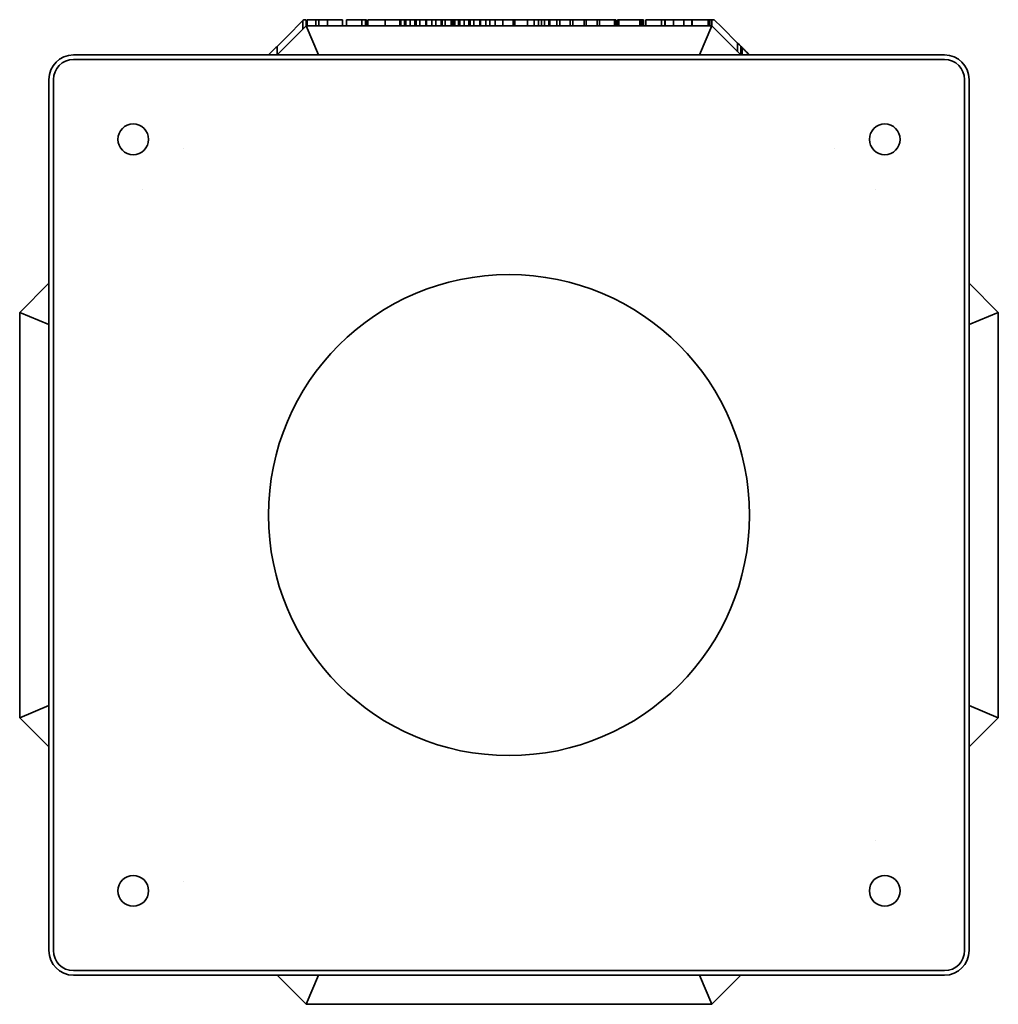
# Model space of a CAD drawing. Header units: millimetres. Extents: x 260 to 580, y 136 to 457.
import ezdxf

# ---------------------------------------------------------------- set-up
doc = ezdxf.new("R2010")
doc.units = ezdxf.units.MM
doc.header["$LTSCALE"] = 2
doc.layers.add('Krawędzie widoczne(ISO)', color=7, linetype='Continuous', lineweight=35, true_color=0x262659)

msp = doc.modelspace()

# ---------------------------------------------------------------- linework, layer by layer
at = {"layer": 'Krawędzie widoczne(ISO)'}
for p, q in [((347.66, 452.05), (352.81, 457.2)), ((352.81, 457.2), (353.1, 457.49)), ((352.81, 457.2), (352.81, 454.37)), ((353.1, 457.49), (353.41, 457.49)), ((353.41, 457.49), (353.87, 457.49)), ((353.87, 457.49), (353.87, 455.43)), ((354.24, 457.49), (354.24, 455.49)), ((354.24, 457.49), (357.07, 457.49)), ((357.07, 457.49), (357.07, 455.49)), ((357.07, 457.49), (358.03, 457.49)), ((358.03, 457.49), (358.03, 455.49)), ((358.03, 457.49), (360.8, 457.49)), ((360.8, 457.49), (362.27, 457.49)), ((360.8, 457.49), (360.8, 455.49)), ((362.27, 457.49), (365.7, 457.49)), ((365.7, 457.49), (365.7, 455.49)), ((366.98, 457.49), (368.57, 457.49)), ((366.98, 457.49), (366.98, 455.49)), ((368.57, 457.49), (372.05, 457.49)), ((372.05, 457.49), (373.22, 457.49)), ((372.05, 457.49), (372.05, 455.49)), ((373.22, 457.49), (373.6, 457.49)), ((373.22, 457.49), (373.22, 455.49)), ((373.6, 457.49), (373.6, 455.49)), ((373.97, 457.49), (373.97, 455.49)), ((373.97, 457.49), (375.4, 457.49)), ((375.4, 457.49), (378.36, 457.49)), ((378.36, 457.49), (379.58, 457.49)), ((379.58, 457.49), (379.58, 455.49)), ((379.58, 457.49), (381.07, 457.49)), ((381.07, 457.49), (384.46, 457.49)), ((384.46, 457.49), (384.71, 457.49)), ((384.46, 457.49), (384.46, 455.49)), ((384.71, 457.49), (385.96, 457.49)), ((384.71, 457.49), (384.71, 455.49)), ((385.96, 457.49), (386.41, 457.49)), ((385.96, 457.49), (385.96, 455.49)), ((386.41, 457.49), (387.8, 457.49)), ((386.41, 457.49), (386.41, 455.49)), ((387.8, 457.49), (389.33, 457.49)), ((387.8, 457.49), (387.8, 455.49)), ((389.33, 457.49), (389.7, 457.49)), ((389.33, 457.49), (389.33, 455.49)), ((389.7, 457.49), (389.7, 455.49)), ((389.7, 457.49), (390.95, 457.49)), ((390.95, 457.49), (392.89, 457.49)), ((390.95, 457.49), (390.95, 455.49)), ((392.89, 457.49), (393.05, 457.49)), ((392.89, 457.49), (392.89, 455.49)), ((393.05, 457.49), (393.13, 457.49)), ((393.05, 457.49), (393.05, 455.49)), ((393.13, 457.49), (394.85, 457.49)), ((393.13, 457.49), (393.13, 455.49)), ((394.85, 457.49), (396.16, 457.49)), ((394.85, 457.49), (394.85, 455.49)), ((396.16, 457.49), (397.87, 457.49)), ((396.16, 457.49), (396.16, 455.49)), ((397.87, 457.49), (398.22, 457.49)), ((397.87, 457.49), (397.87, 455.49)), ((398.22, 457.49), (399.18, 457.49)), ((398.22, 457.49), (398.22, 455.49)), ((399.18, 457.49), (401.17, 457.49)), ((399.18, 457.49), (399.18, 455.49)), ((401.17, 457.49), (401.67, 457.49)), ((401.17, 457.49), (401.17, 455.49)), ((401.67, 457.49), (401.78, 457.49)), ((401.67, 457.49), (401.67, 455.49)), ((401.78, 457.49), (402.07, 457.49)), ((401.78, 457.49), (401.78, 455.49)), ((402.07, 457.49), (402.07, 455.49)), ((402.07, 457.49), (402.31, 457.49)), ((402.31, 457.49), (403.55, 457.49)), ((402.31, 457.49), (402.31, 455.49)), ((403.55, 457.49), (404.01, 457.49)), ((403.55, 457.49), (403.55, 455.49)), ((404.01, 457.49), (405.4, 457.49)), ((404.01, 457.49), (404.01, 455.49)), ((405.4, 457.49), (406.93, 457.49)), ((405.4, 457.49), (405.4, 455.49)), ((406.92, 457.49), (407.3, 457.49)), ((406.93, 457.49), (406.93, 455.49)), ((407.3, 457.49), (408.55, 457.49)), ((407.3, 457.49), (407.3, 455.49)), ((408.55, 457.49), (410.48, 457.49)), ((408.55, 457.49), (408.55, 455.49)), ((410.48, 457.49), (410.64, 457.49)), ((410.48, 457.49), (410.48, 455.49)), ((410.64, 457.49), (410.72, 457.49)), ((410.64, 457.49), (410.64, 455.49)), ((410.72, 457.49), (412.44, 457.49)), ((410.72, 457.49), (410.72, 455.49)), ((412.44, 457.49), (413.75, 457.49)), ((412.44, 457.49), (412.44, 455.49)), ((413.75, 457.49), (415.47, 457.49)), ((413.75, 457.49), (413.75, 455.49)), ((415.47, 457.49), (417.95, 457.49)), ((415.47, 457.49), (415.47, 455.49)), ((417.95, 457.49), (421.33, 457.49)), ((417.95, 457.49), (417.95, 455.49)), ((421.33, 457.49), (421.88, 457.49)), ((421.33, 457.49), (421.33, 455.49)), ((421.88, 457.49), (424.33, 457.49)), ((421.88, 457.49), (421.88, 455.49)), ((424.33, 457.49), (425.33, 457.49)), ((425.33, 457.49), (426.03, 457.49)), ((426.03, 457.49), (427.34, 457.49)), ((426.03, 457.49), (426.03, 455.49)), ((427.34, 457.49), (428.22, 457.49)), ((428.22, 457.49), (429.61, 457.49)), ((428.22, 457.49), (428.22, 455.49)), ((429.61, 457.49), (430.6, 457.49)), ((429.61, 457.49), (429.61, 455.49)), ((430.6, 457.49), (431.56, 457.49)), ((430.6, 457.49), (430.6, 455.49)), ((431.56, 457.49), (433.01, 457.49)), ((431.56, 457.49), (431.56, 455.49)), ((433.01, 457.49), (433.34, 457.49)), ((433.01, 457.49), (433.01, 455.49)), ((433.34, 457.49), (435.56, 457.49)), ((433.34, 457.49), (433.34, 455.49)), ((435.56, 457.49), (436.59, 457.49)), ((435.56, 457.49), (435.56, 455.49)), ((436.59, 457.49), (439.9, 457.49)), ((436.59, 457.49), (436.59, 455.49)), ((439.9, 457.49), (440.82, 457.49)), ((439.9, 457.49), (439.9, 455.49)), ((440.82, 457.49), (444.5, 457.49)), ((440.82, 457.49), (440.82, 455.49)), ((444.5, 457.49), (445.1, 457.49)), ((444.5, 457.49), (444.5, 455.49)), ((445.1, 457.49), (446.72, 457.49)), ((445.1, 457.49), (445.1, 455.49)), ((446.72, 457.49), (448.23, 457.49)), ((448.23, 457.49), (448.76, 457.49)), ((448.76, 457.49), (449.48, 457.49)), ((448.76, 457.49), (448.76, 455.49)), ((449.48, 457.49), (449.48, 455.49)), ((449.48, 457.49), (450.97, 457.49)), ((450.97, 457.49), (454.36, 457.49)), ((454.36, 457.49), (454.84, 457.49)), ((454.36, 457.49), (454.36, 455.49)), ((454.84, 457.49), (454.84, 455.49)), ((455.34, 457.49), (455.75, 457.49)), ((455.34, 457.49), (455.34, 455.49)), ((455.75, 457.49), (456.52, 457.49)), ((455.75, 457.49), (455.75, 455.49)), ((456.52, 457.49), (457.45, 457.49)), ((457.45, 457.49), (459.03, 457.49)), ((459.03, 457.49), (462.63, 457.49)), ((462.63, 457.49), (462.89, 457.49)), ((462.63, 457.49), (462.63, 455.49)), ((462.89, 457.49), (463.3, 457.49)), ((462.89, 457.49), (462.89, 455.49)), ((463.3, 457.49), (463.79, 457.49)), ((463.3, 457.49), (463.3, 455.49)), ((463.79, 457.49), (463.79, 455.49)), ((464.61, 457.49), (464.61, 455.49)), ((464.61, 457.49), (466.19, 457.49)), ((466.19, 457.49), (469.67, 457.49)), ((469.67, 457.49), (470.84, 457.49)), ((469.67, 457.49), (469.67, 455.49)), ((470.84, 457.49), (470.87, 457.49)), ((470.84, 457.49), (470.84, 455.49)), ((470.87, 457.49), (473.58, 457.49)), ((470.87, 457.49), (470.87, 455.49)), ((473.58, 457.49), (477, 457.49)), ((473.58, 457.49), (473.58, 455.49)), ((477, 457.49), (477.22, 457.49)), ((477, 457.49), (477, 455.49)), ((477.22, 457.49), (478.36, 457.49)), ((478.36, 457.49), (479.08, 457.49)), ((479.08, 457.49), (479.59, 457.49)), ((479.59, 457.49), (479.59, 455.49)), ((479.75, 457.49), (481.34, 457.49)), ((479.75, 457.49), (479.75, 455.49)), ((481.34, 457.49), (484.9, 457.49)), ((484.9, 457.49), (485.34, 457.49)), ((484.9, 457.49), (484.9, 455.49)), ((485.34, 457.49), (486.05, 457.49)), ((485.34, 457.49), (485.34, 455.49)), ((486.05, 457.49), (486.05, 455.49)), ((486.1, 457.49), (486.9, 457.49)), ((486.1, 457.49), (486.1, 455.46)), ((486.9, 457.49), (489.36, 455.03)), ((344.43, 445.99), (353.93, 455.49)), ((353.93, 455.49), (486.07, 455.49)), ((353.93, 455.49), (357.87, 445.99)), ((482.13, 445.99), (486.07, 455.49)), ((486.07, 455.49), (495.57, 445.99)), ((489.36, 455.03), (494.51, 449.88)), ((344.4, 448.79), (347.66, 452.05)), ((494.51, 449.88), (495.11, 449.28)), ((494.51, 449.88), (494.51, 447.05)), ((341.6, 445.99), (344.01, 448.4)), ((344.4, 448.79), (344.4, 445.99)), ((495.11, 449.28), (495.58, 448.82)), ((495.58, 448.82), (495.58, 445.99)), ((495.65, 448.74), (496.05, 448.34)), ((495.65, 448.74), (495.65, 445.99)), ((496.05, 448.34), (496.05, 445.99)), ((562, 445.99), (278, 445.99)), ((278, 444.49), (562, 444.49)), ((270, 437.99), (270, 153.99)), ((271.5, 153.99), (271.5, 437.99)), ((568.5, 437.99), (568.5, 153.99)), ((570, 153.99), (570, 437.99)), ((313.82, 415.38), (313.82, 415.38)), ((526.18, 415.38), (526.18, 415.38)), ((300.61, 402.18), (300.61, 402.18)), ((539.39, 402.18), (539.39, 402.18)), ((260.5, 362.06), (270, 371.56)), ((570, 371.56), (579.5, 362.06)), ((270, 358.13), (260.5, 362.06)), ((260.5, 229.93), (260.5, 362.06)), ((579.5, 362.06), (570, 358.13)), ((579.5, 362.06), (579.5, 229.93)), ((260.5, 229.93), (270, 233.86)), ((570, 233.86), (579.5, 229.93)), ((270, 220.43), (260.5, 229.93)), ((579.5, 229.93), (570, 220.43)), ((539.39, 189.81), (539.39, 189.81)), ((313.82, 176.61), (313.82, 176.61)), ((562, 147.49), (278, 147.49)), ((278, 145.99), (562, 145.99)), ((353.93, 136.49), (344.43, 145.99)), ((357.87, 145.99), (353.93, 136.49)), ((486.07, 136.49), (482.13, 145.99)), ((495.57, 145.99), (486.07, 136.49)), ((486.07, 136.49), (353.93, 136.49))]:
    msp.add_line(p, q, dxfattribs=at)
for centre, radius in [((297.5, 418.49), 5), ((542.5, 418.49), 5), ((420, 295.99), 78.4), ((297.5, 173.49), 5), ((542.5, 173.49), 5)]:
    msp.add_circle(centre, radius, dxfattribs=at)
for centre, radius, start, end in [((278, 437.99), 8, 90, 180), ((278, 437.99), 6.5, 90, 180), ((562, 437.99), 8, 0, 90), ((562, 437.99), 6.5, 0, 90), ((278, 153.99), 8, 180, 270), ((278, 153.99), 6.5, 180, 270), ((562, 153.99), 6.5, 270, 0), ((562, 153.99), 8, 270, 0)]:
    msp.add_arc(centre, radius, start, end, dxfattribs=at)
for points in [[(344.01, 448.4), (344.13, 448.52), (344.26, 448.65), (344.4, 448.79)], [(497.76, 446.63), (497.97, 446.42), (498.18, 446.21), (498.4, 445.99)]]:
    msp.add_open_spline(points, degree=3, dxfattribs=at)
for points, knots in [([(496.05, 448.34), (496.13, 448.26), (496.22, 448.17), (496.35, 448.04), (496.38, 448.01), (496.51, 447.88), (496.66, 447.73), (496.83, 447.57)], [-0.1012436, -0.1012436, -0.1012436, -0.1012436, -0.0776606, -0.0776606, -0.0684571, -0.0684571, 0, 0, 0, 0]), ([(496.83, 447.57), (496.95, 447.44), (497.09, 447.3), (497.39, 447), (497.58, 446.81), (497.76, 446.63)], [-0.1281882, -0.1281882, -0.1281882, -0.1281882, -0.0753229, -0.0753229, 0, 0, 0, 0])]:
    msp.add_open_spline(points, degree=3, knots=knots, dxfattribs=at)

doc.saveas('drawing.dxf')
